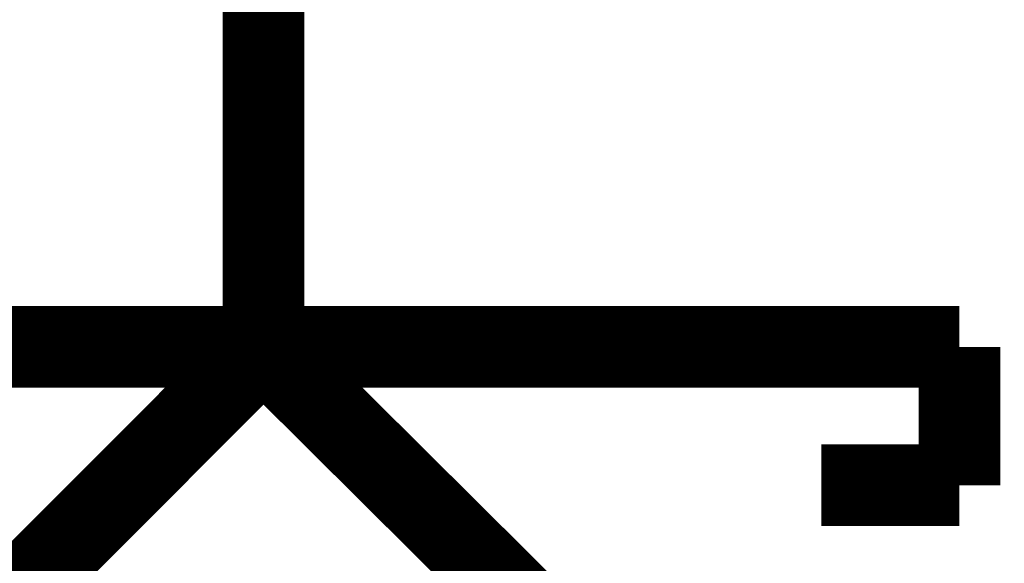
# Model space of a CAD drawing. Header units: inches. Extents: x 0 to 292, y 0 to 193.
# Tile 142 of 256: x 89.04 to 92.65, y 171.66 to 173.66. Entities that reach past the tile are written whole.
import ezdxf

# ---------------------------------------------------------------- set-up
doc = ezdxf.new("R2010")
doc.units = ezdxf.units.IN
doc.layers.add('Sheet', color=255, linetype='Continuous')

msp = doc.modelspace()

# ---------------------------------------------------------------- linework, layer by layer
at = {"layer": 'Sheet'}
for points in [[(89.9369, 172.4574, 0.2997, 0.2997, 0), (89.9369, 174.9912, 0.2997, 0.2997, 0)], [(87.404, 172.4574, 0.2997, 0.2997, 0), (92.4892, 172.4574, 0.2997, 0.2997, 0)], [(92.4892, 171.9506, 0.2997, 0.2997, 0), (92.4892, 172.4574, 0.2997, 0.2997, 0)], [(91.9827, 171.9506, 0.2997, 0.2997, 0), (92.4892, 171.9506, 0.2997, 0.2997, 0)]]:
    msp.add_lwpolyline(points, format="xyseb", dxfattribs=at)
msp.add_lwpolyline([(92.4892, 169.9235, 0.2997, 0.2997, 0), (89.9369, 172.4574, 0.2997, 0.2997, 0), (87.404, 169.9235, 0.2997, 0.2997, 0), (92.4892, 169.9235, 0.2997, 0.2997, 0)], format="xyseb", close=True, dxfattribs=at)

doc.saveas('drawing.dxf')
